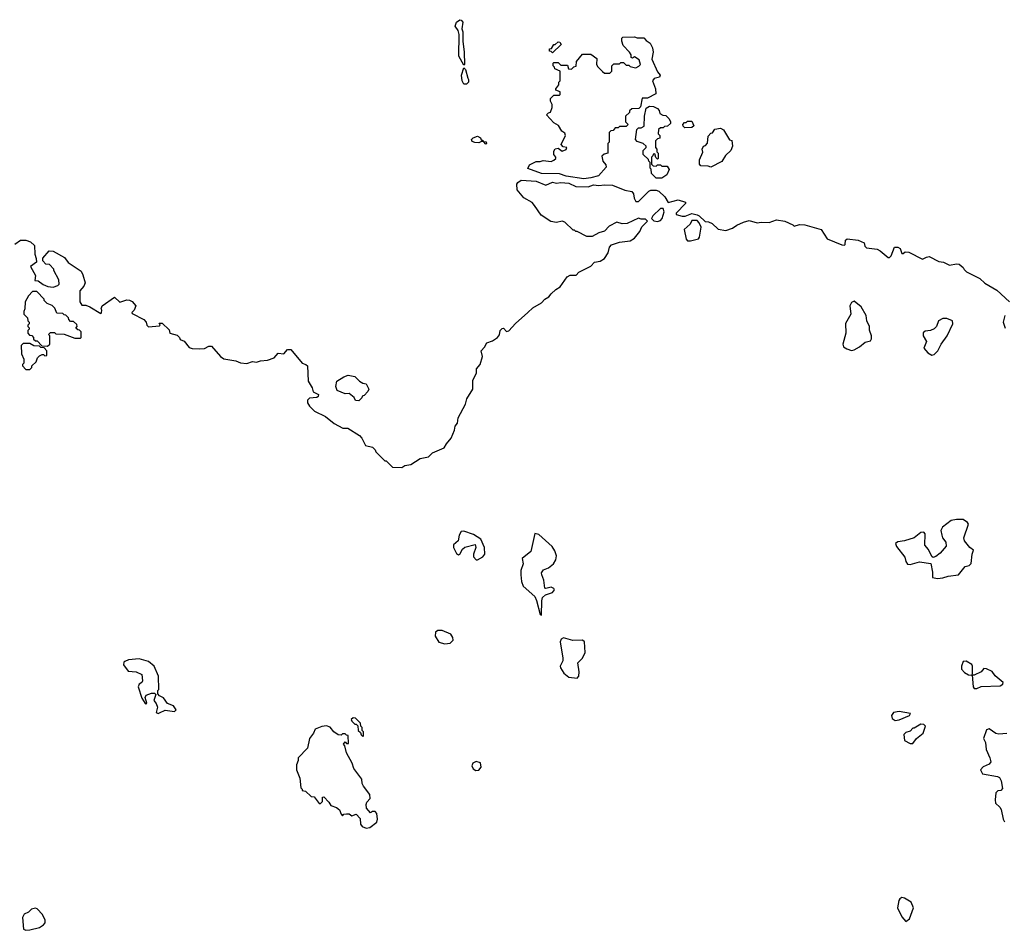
# Model space of a CAD drawing. Extents: x 1966327 to 2147849, y 395140 to 552178.
# Tile 66 of 256: x 2079080 to 2086296, y 435760 to 442432. Entities that reach past the tile are written whole.
import ezdxf

# ---------------------------------------------------------------- set-up
doc = ezdxf.new("R2010")
doc.units = 0

msp = doc.modelspace()

# ---------------------------------------------------------------- linework, layer by layer
at = {"layer": '0CON20XD'}
for points in [[(2082335, 442100), (2082298.8, 442165), (2082300, 442325), (2082293.6, 442353.6), (2082271.2, 442385), (2082280, 442415), (2082305, 442432.5), (2082315, 442430), (2082326.7, 442415), (2082320, 442365), (2082326.4, 442343.6), (2082326.7, 442275), (2082337.5, 442195), (2082340, 442105), (2082335, 442100)], [(2083215, 441266.2), (2083085.8, 441285.8), (2083035, 441303.8), (2082905, 441306), (2082803, 441343), (2082815, 441370), (2082865, 441392.5), (2082895, 441392.5), (2082915, 441400), (2082975, 441392.5), (2082995, 441402.5), (2083010, 441415), (2083010, 441425), (2082993.3, 441445), (2082995, 441470), (2083003.6, 441486.4), (2083025, 441490), (2083055, 441470), (2083085, 441482.5), (2083090, 441495), (2083061.7, 441501.7), (2083048.3, 441518.3), (2083080, 441585), (2083075, 441600), (2083053.3, 441615), (2083028.3, 441658.3), (2082995, 441677.5), (2082940, 441735), (2082955, 441750), (2082970, 441755), (2082981.7, 441788.3), (2082981.7, 441811.7), (2082970, 441835), (2082970, 441855), (2082995, 441880), (2083035, 441880), (2083040, 441885), (2083040, 441905), (2083010, 441915), (2083010, 441925), (2083030, 441955), (2083030, 441975), (2083040, 441985), (2083040, 442055), (2083001.7, 442071.7), (2083000, 442085), (2082990, 442095), (2082990, 442115), (2082995, 442120), (2083025, 442120), (2083045, 442100), (2083095, 442100), (2083101.7, 442071.7), (2083125, 442070), (2083141.7, 442088.3), (2083158.3, 442091.7), (2083160, 442125), (2083205, 442180), (2083265, 442180), (2083308.3, 442148.3), (2083307.5, 442105), (2083317, 442087), (2083351.7, 442051.7), (2083365, 442040), (2083405, 442040), (2083420, 442055), (2083420, 442095), (2083435, 442110), (2083475, 442110), (2083485, 442120), (2083505, 442120), (2083525, 442100), (2083545, 442100), (2083555, 442090), (2083583, 442083), (2083595, 442080), (2083618.3, 442091.7), (2083630, 442105), (2083619.3, 442139.3), (2083585, 442160), (2083571.7, 442151.7), (2083560, 442155), (2083560, 442175), (2083550, 442195), (2083503, 442243), (2083492.5, 442275), (2083493, 442297), (2083500, 442305), (2083585, 442307.5), (2083605, 442300), (2083655, 442300), (2083670.7, 442280.7), (2083700.7, 442260.7), (2083716.4, 442226.4), (2083722.5, 442195), (2083713, 442143), (2083755, 442050), (2083772.5, 442025), (2083768.3, 442011.7), (2083728.6, 442001.4), (2083717.5, 441985), (2083738.8, 441925), (2083741.7, 441888.3), (2083681.7, 441858.3), (2083641.7, 441858.3), (2083630, 441795), (2083618.3, 441781.7), (2083565, 441780), (2083550, 441765), (2083548.3, 441751.7), (2083520, 441725), (2083520, 441685), (2083540, 441665), (2083525, 441650), (2083475, 441650), (2083465, 441640), (2083445, 441640), (2083428.3, 441621.7), (2083411.7, 441618.3), (2083400, 441605), (2083400, 441535), (2083390, 441525), (2083390, 441455), (2083363, 441447), (2083347, 441433), (2083353.3, 441395), (2083375, 441370), (2083377.5, 441352.5), (2083320.7, 441289.3), (2083265, 441273.3), (2083215, 441266.2)], [(2082985, 442190), (2082975, 442200), (2082961.7, 442201.7), (2082961.7, 442218.3), (2082978.3, 442221.7), (2082995, 442250), (2083005, 442250), (2083025, 442270), (2083038.3, 442268.3), (2083048.3, 442251.7), (2082985, 442190)], [(2082355, 441960), (2082335, 441960), (2082323.3, 441985), (2082317.5, 442025), (2082335, 442080), (2082347, 442067), (2082363, 442003), (2082370, 441995), (2082370, 441975), (2082355, 441960)], [(2083785, 441272.5), (2083745, 441272.5), (2083710, 441305), (2083707.5, 441337.5), (2083700, 441345), (2083700, 441385), (2083690, 441395), (2083688.3, 441408.3), (2083650, 441445), (2083650, 441475), (2083670, 441495), (2083670, 441505), (2083650, 441525), (2083605, 441540), (2083592.5, 441555), (2083601.7, 441628.3), (2083615, 441640), (2083635, 441640), (2083657, 441653), (2083660, 441725), (2083670, 441785), (2083695, 441800), (2083725, 441797.5), (2083753, 441783), (2083767, 441767), (2083770, 441745), (2083793, 441733), (2083815, 441730), (2083840, 441705), (2083850, 441685), (2083848.3, 441671.7), (2083828.3, 441651.7), (2083805, 441650), (2083795, 441640), (2083775, 441640), (2083761.7, 441628.3), (2083760, 441595), (2083770, 441585), (2083770, 441565), (2083755, 441560), (2083740, 441545), (2083740, 441495), (2083750, 441485), (2083750, 441465), (2083760, 441455), (2083760, 441415), (2083755, 441410), (2083741.7, 441421.7), (2083735, 441450), (2083721.7, 441448.3), (2083720, 441435), (2083710, 441425), (2083710, 441375), (2083721.7, 441361.7), (2083745, 441360), (2083755, 441370), (2083775, 441370), (2083785, 441360), (2083825, 441360), (2083840, 441335), (2083822.5, 441295), (2083785, 441272.5)], [(2083955, 441640), (2083941.7, 441651.7), (2083940, 441665), (2083951.7, 441678.3), (2083965, 441680), (2083975, 441690), (2084005, 441690), (2084020, 441655), (2084005, 441643.3), (2083955, 441640)], [(2084145, 441352.5), (2084125, 441360), (2084071.7, 441361.7), (2084062.5, 441375), (2084062.5, 441405), (2084087, 441463), (2084082.5, 441485), (2084090, 441505), (2084105, 441510), (2084121.7, 441528.3), (2084125, 441580), (2084145, 441600), (2084156.7, 441603.3), (2084175, 441630), (2084215, 441637.5), (2084237.5, 441625), (2084281.7, 441551.7), (2084298.3, 441548.3), (2084302.5, 441505), (2084292.5, 441475), (2084253.6, 441436.4), (2084225, 441393.3), (2084145, 441352.5)], [(2082495, 441520), (2082480, 441540), (2082465, 441540), (2082445, 441530), (2082415, 441532.5), (2082395, 441540), (2082390, 441555), (2082403, 441567), (2082435, 441580), (2082456.4, 441566.4), (2082461.7, 441551.7), (2082475, 441550), (2082480, 441540), (2082498.3, 441538.3), (2082500, 441525), (2082495, 441520)], [(2079595, 440327.5), (2079675, 440280), (2079680, 440285), (2079682.5, 440305), (2079677.5, 440315), (2079683.3, 440336.7), (2079775, 440400), (2079815, 440362.5), (2079865, 440380), (2079885, 440377.5), (2079905, 440367.5), (2079930, 440335), (2079920, 440305), (2079903, 440287), (2079905, 440280), (2079990, 440235), (2080007, 440217), (2080012.5, 440195), (2080025, 440182.5), (2080105, 440190), (2080110, 440195), (2080101.7, 440208.3), (2080125, 440210), (2080175, 440160), (2080180, 440135), (2080235, 440120), (2080250, 440105), (2080255, 440090), (2080286.4, 440076.4), (2080321.7, 440031.7), (2080345, 440022.5), (2080395, 440020), (2080435, 440022.5), (2080465, 440040), (2080485, 440040), (2080552.5, 439965), (2080576.4, 439946.4), (2080665, 439932.5), (2080697, 439917), (2080745, 439913.3), (2080785, 439926.7), (2080815, 439923.3), (2080845, 439932.5), (2080895, 439936.7), (2080946.1, 439953.9), (2080975, 439990), (2081015, 439983.3), (2081042.5, 440015), (2081067.5, 440015), (2081150, 439915), (2081176.7, 439906.7), (2081190, 439895), (2081194.4, 439784.4), (2081223.3, 439735), (2081230, 439705), (2081270, 439685), (2081268.3, 439671.7), (2081257, 439663), (2081205, 439660), (2081190, 439645), (2081190, 439625), (2081205, 439600), (2081240, 439565), (2081320, 439525), (2081385, 439472.5), (2081448.3, 439438.3), (2081485, 439440), (2081570, 439385), (2081587, 439367), (2081615, 439312.5), (2081665, 439300), (2081685, 439280), (2081690, 439265), (2081755, 439200), (2081765, 439200), (2081813, 439153), (2081879.3, 439150.7), (2081903, 439167), (2081947, 439173), (2082015, 439217.5), (2082075, 439230), (2082105, 439257.5), (2082190, 439295), (2082207.5, 439325), (2082242.5, 439365), (2082267.5, 439425), (2082272.5, 439455), (2082287.5, 439475), (2082292.5, 439515), (2082347.5, 439615), (2082357.5, 439655), (2082400, 439725), (2082400.7, 439789.3), (2082427.5, 439845), (2082427.5, 439875), (2082453.6, 439906.4), (2082472.5, 439965), (2082462.5, 440005), (2082487, 440033), (2082502.5, 440065), (2082545, 440080), (2082582.5, 440105), (2082596, 440124), (2082601.2, 440155), (2082615, 440170), (2082625, 440172.5), (2082648.3, 440148.3), (2082665, 440152.5), (2082713, 440207), (2082805, 440287.5), (2082839.4, 440320.6), (2082905, 440356.9), (2082928, 440385), (2082958.9, 440401.1), (2082975, 440424.2), (2083009.2, 440455), (2083042, 440475), (2083092.7, 440547.3), (2083115, 440560), (2083159.1, 440560.9), (2083177, 440583), (2083265, 440625.6), (2083293.6, 440656.4), (2083335, 440662.5), (2083366.2, 440683.8), (2083391.8, 440725), (2083401.2, 440765), (2083417.7, 440782.3), (2083475, 440803.3), (2083555, 440813.3), (2083585, 440832.5), (2083625, 440880), (2083640, 440915), (2083680, 440955), (2083665, 440970), (2083635, 440970), (2083615, 440977.5), (2083531.7, 440938.3), (2083495, 440937.5), (2083455, 440950), (2083399.7, 440920.3), (2083365, 440882.5), (2083325, 440870), (2083275, 440843.3), (2083235, 440843.8), (2083165, 440880), (2083155, 440880), (2083145, 440890), (2083135, 440890), (2083075, 440950), (2083055, 440956.7), (2083015, 440947.5), (2082973, 440953), (2082900.7, 441000.7), (2082851.7, 441071.7), (2082835, 441092.5), (2082775, 441126.7), (2082726.7, 441185), (2082723.6, 441226.4), (2082730.7, 441239.3), (2082755, 441256.2), (2082865, 441250), (2082935, 441218.8), (2082985, 441242), (2083015, 441234.2), (2083045, 441239.2), (2083105, 441233.8), (2083155, 441210), (2083245, 441207.5), (2083285, 441223.3), (2083325, 441216.7), (2083365, 441223.3), (2083425, 441218.8), (2083515, 441182.5), (2083565, 441172.5), (2083577, 441157), (2083582.5, 441125), (2083595, 441100), (2083615, 441100), (2083690, 441175), (2083705, 441182.5), (2083745, 441183.3), (2083765, 441176.7), (2083807.5, 441135), (2083833, 441093), (2083905, 441112.5), (2083960, 441095), (2083960, 441085), (2083890, 441015), (2083890, 441005), (2083935, 440992.5), (2083956.4, 440993.6), (2084005, 441012.5), (2084045, 441002.5), (2084060, 440995), (2084103, 440953), (2084128.3, 440951.7), (2084155, 440940), (2084197.7, 440897.7), (2084255, 440888.8), (2084304.2, 440905.8), (2084335, 440926.2), (2084385, 440950), (2084425, 440960), (2084485, 440943.8), (2084515, 440950), (2084573.6, 440946.4), (2084625, 440966.7), (2084686.4, 440956.4), (2084745, 440930), (2084755, 440920), (2084795, 440932.5), (2084835, 440928.8), (2084952.5, 440895), (2084997, 440827), (2085105, 440782.5), (2085125, 440780), (2085130, 440785), (2085133, 440817), (2085143.3, 440826.7), (2085225, 440818), (2085268.3, 440798.3), (2085273, 440773), (2085285, 440760), (2085365, 440750), (2085385, 440740), (2085445, 440690), (2085455, 440690), (2085467, 440703), (2085490, 440765), (2085516.4, 440766.4), (2085532.5, 440755), (2085545, 440720), (2085555, 440720), (2085568.3, 440731.7), (2085595, 440730), (2085695, 440677.5), (2085725, 440693.3), (2085745, 440696.7), (2085815, 440661.2), (2085850, 440655), (2085893.6, 440633.6), (2085945, 440643.3), (2085965, 440640), (2085995, 440617.5), (2086001.2, 440601.2), (2086017.5, 440585), (2086116.6, 440536.6), (2086152, 440502), (2086240.5, 440450.5), (2086332.5, 440365)], [(2083755, 440954.3), (2083775, 440960), (2083789.2, 440975), (2083802.5, 441025), (2083795, 441050), (2083775, 441050), (2083720, 440995), (2083710, 440975), (2083728.3, 440958.3), (2083755, 440954.3)], [(2083995, 440812), (2084053.8, 440826.2), (2084062, 440838), (2084073, 440913), (2084060, 440945), (2084045, 440960), (2084005, 440960), (2083992.5, 440935), (2083950, 440895), (2083964.1, 440824.1), (2083975, 440812.5), (2083995, 440812)], [(2079045, 440787.5), (2079085, 440817.5), (2079125, 440817.5), (2079160, 440805), (2079188.3, 440778.3), (2079190, 440715), (2079201.7, 440681.7), (2079202.5, 440655), (2079160, 440625), (2079197, 440557), (2079191.7, 440521.7), (2079215, 440520), (2079251.7, 440491.7), (2079287, 440477), (2079325, 440473.3), (2079360, 440485), (2079370, 440495), (2079367, 440527), (2079330, 440595), (2079330, 440605), (2079298.3, 440638.3), (2079271.7, 440641.7), (2079250, 440665), (2079250, 440685), (2079295, 440740), (2079325, 440737.5), (2079409.3, 440689.3), (2079435, 440652.5), (2079529.3, 440589.3), (2079543.6, 440563.6), (2079558.8, 440505), (2079550.7, 440479.3), (2079520, 440445), (2079520, 440365), (2079535, 440340), (2079565, 440340), (2079595, 440327.5)], [(2079285, 440040), (2079300, 440055), (2079300, 440115), (2079290, 440125), (2079305, 440140), (2079335, 440140), (2079345, 440130), (2079405, 440127.5), (2079485, 440100), (2079525, 440100), (2079530, 440105), (2079530, 440145), (2079518.3, 440158.3), (2079505, 440160), (2079491.7, 440171.7), (2079500, 440185), (2079498.3, 440198.3), (2079475, 440220), (2079451.7, 440221.7), (2079440, 440235), (2079438.3, 440248.3), (2079418.3, 440268.3), (2079405, 440270), (2079395, 440280), (2079351.7, 440281.7), (2079338.3, 440318.3), (2079318.3, 440338.3), (2079281.7, 440351.7), (2079260, 440375), (2079260, 440385), (2079205, 440440), (2079175, 440440), (2079145, 440410), (2079120, 440365), (2079117.5, 440315), (2079110, 440295), (2079110, 440275), (2079138.3, 440248.3), (2079140, 440225), (2079150, 440215), (2079150, 440205), (2079140, 440195), (2079140, 440185), (2079150, 440175), (2079150, 440165), (2079140, 440155), (2079140, 440135), (2079151.7, 440121.7), (2079168.3, 440118.3), (2079180, 440105), (2079181.7, 440091.7), (2079195, 440080), (2079208.3, 440078.3), (2079241.7, 440041.7), (2079285, 440040)], [(2085175, 440008.8), (2085195, 440013.3), (2085233.3, 440035), (2085275, 440068.8), (2085315, 440080), (2085322.5, 440095), (2085322.5, 440115), (2085307, 440157), (2085306.7, 440185), (2085288.8, 440225), (2085283.8, 440265), (2085247.7, 440327.7), (2085195, 440371.2), (2085175, 440360), (2085164.3, 440335.7), (2085170, 440275), (2085133, 440207), (2085133.3, 440135), (2085113.3, 440055), (2085117.5, 440035), (2085140.5, 440020.5), (2085175, 440008.8)], [(2085765, 439973.3), (2085780.7, 439979.3), (2085807.5, 440005), (2085832.5, 440055), (2085878, 440115), (2085918.8, 440205), (2085915, 440226.7), (2085875, 440242.5), (2085845, 440242.5), (2085814.1, 440225.9), (2085797.5, 440185), (2085782.3, 440167.7), (2085755, 440154.2), (2085715, 440151.2), (2085701.7, 440138.3), (2085700, 440115), (2085725.7, 440075), (2085706.7, 440025), (2085735, 439992.5), (2085765, 439973.3)], [(2086300, 440265), (2086288, 440215), (2086301.7, 440171.7)], [(2079155, 439870), (2079170, 439885), (2079170, 439895), (2079200, 439925), (2079210, 439955), (2079225, 439970), (2079245, 439980), (2079255, 439980), (2079265, 439970), (2079278.3, 439971.7), (2079280, 440005), (2079258.3, 440028.3), (2079235, 440030), (2079225, 440040), (2079183, 440043), (2079155, 440060), (2079105, 440060), (2079090, 440045), (2079092.5, 439985), (2079110, 439945), (2079110, 439915), (2079100, 439905), (2079100, 439895), (2079125, 439870), (2079155, 439870)], [(2081565, 439640), (2081541.7, 439641.7), (2081530, 439665), (2081495, 439692.5), (2081465, 439690), (2081407.5, 439715), (2081396, 439745), (2081405, 439783.3), (2081455, 439816.2), (2081486.7, 439826.7), (2081535, 439817.5), (2081570, 439785), (2081595, 439770), (2081620, 439765), (2081637.5, 439725), (2081631.7, 439708.3), (2081605, 439680), (2081590, 439675), (2081588.3, 439661.7), (2081565, 439640)], [(2085805, 438337.5), (2085845, 438343.8), (2085885, 438356), (2085960, 438365), (2086010, 438425), (2086037, 438433), (2086051.7, 438448.3), (2086060, 438515), (2086070, 438545), (2086042.5, 438565), (2086003.3, 438615), (2085998.8, 438635), (2086032.5, 438735), (2086025, 438747.5), (2085995, 438770), (2085945, 438770), (2085905, 438762.5), (2085842.5, 438715), (2085831.2, 438688.8), (2085836.7, 438655), (2085843.3, 438635), (2085866.7, 438605), (2085868.8, 438575), (2085825, 438523.3), (2085795, 438500), (2085775, 438492.5), (2085765, 438500), (2085740.7, 438550.7), (2085712.7, 438582.7), (2085716.7, 438665), (2085705, 438677.5), (2085683.9, 438676.1), (2085633.9, 438636.1), (2085565, 438613.8), (2085515, 438606.7), (2085497.5, 438595), (2085505, 438572.5), (2085567.5, 438495), (2085573, 438463), (2085585, 438442.5), (2085605, 438440), (2085675, 438458.8), (2085757, 438447), (2085770, 438385), (2085770, 438345), (2085805, 438337.5)], [(2082435, 438474.2), (2082475, 438496.9), (2082489.5, 438515), (2082485.7, 438565), (2082458.8, 438625), (2082405, 438661.4), (2082335, 438685.7), (2082315, 438681.2), (2082300, 438655), (2082293.3, 438615), (2082258, 438585), (2082260, 438565), (2082281.7, 438521.7), (2082295, 438511.2), (2082305, 438516), (2082325, 438553.1), (2082341.5, 438568.5), (2082417.3, 438587.3), (2082422.2, 438565), (2082405.5, 438515), (2082405.6, 438495.6), (2082425, 438474.2), (2082435, 438474.2)], [(2082905, 438070), (2082905.6, 438175), (2082910.7, 438199.3), (2082932.5, 438217.5), (2082985, 438236.2), (2082998.8, 438255), (2082993.8, 438265), (2082975, 438274.2), (2082935, 438264), (2082928, 438268), (2082922.2, 438325), (2082905.5, 438365), (2082905, 438380), (2082918.3, 438401.7), (2082955, 438415.7), (2082992.9, 438445), (2083008.1, 438475), (2083014.3, 438505), (2083001.3, 438541.3), (2082981.2, 438571.2), (2082885, 438660), (2082855, 438667.5), (2082826, 438535), (2082762.5, 438485), (2082769.2, 438445), (2082752.6, 438397.4), (2082751.5, 438365), (2082757.7, 438315), (2082770.5, 438280.5), (2082854.3, 438205), (2082867, 438177), (2082893.8, 438075), (2082905, 438070)], [(2082195, 437858.1), (2082235, 437864.3), (2082256.2, 437885), (2082254, 437905), (2082240.5, 437930.5), (2082175.8, 437955.8), (2082145, 437956.2), (2082126.7, 437945), (2082124, 437915), (2082152.1, 437872.1), (2082195, 437858.1)], [(2083165, 437607.5), (2083177.1, 437622.9), (2083180.6, 437655), (2083171.1, 437718.9), (2083205, 437754.2), (2083224.5, 437795), (2083218, 437875), (2083205, 437885.8), (2083134.2, 437884.2), (2083065, 437902), (2083047.9, 437892.1), (2083040.5, 437875), (2083060.8, 437755), (2083060, 437735), (2083041.2, 437695), (2083043.6, 437683.6), (2083067.5, 437645), (2083103.9, 437613.9), (2083165, 437607.5)], [(2080095, 437347.5), (2080105, 437352.5), (2080145, 437372.5), (2080215, 437363.3), (2080227.5, 437375), (2080206.7, 437405), (2080162, 437422), (2080135, 437462.5), (2080105, 437477.5), (2080091.7, 437491.7), (2080093, 437517), (2080100, 437525), (2080097, 437623), (2080066, 437695), (2080025, 437730), (2079955, 437750), (2079877, 437743), (2079849.3, 437730.7), (2079842.5, 437725), (2079840, 437705), (2079875, 437658.8), (2079934.2, 437654.2), (2079973.9, 437633.9), (2079981.2, 437588.8), (2079974.2, 437575.8), (2079955, 437562.5), (2079947.5, 437545), (2079975, 437460), (2080000.7, 437420.7), (2080005, 437417.5), (2080012.5, 437425), (2080000, 437465), (2080007, 437483), (2080045, 437497.5), (2080067.5, 437497.5), (2080078.3, 437488.3), (2080062.5, 437445), (2080080.7, 437420.7), (2080088.8, 437395), (2080080, 437355), (2080095, 437347.5)], [(2086060, 437630), (2086062.5, 437645), (2086063.3, 437695), (2086058.3, 437708.3), (2086015, 437732.5), (2085995, 437730), (2085982.5, 437695), (2085983, 437673), (2086005, 437650), (2086033, 437633), (2086055, 437630), (2086060, 437630)], [(2086095, 437532.5), (2086125, 437547.5), (2086265, 437552.5), (2086285, 437562.5), (2086286.4, 437576.4), (2086227.5, 437625), (2086207.3, 437657.3), (2086165, 437676.7), (2086145, 437677.5), (2086127, 437653), (2086075, 437630), (2086060, 437630), (2086066.7, 437545), (2086075, 437532.5), (2086095, 437532.5)], [(2085495, 437297.5), (2085525, 437303.3), (2085600, 437335), (2085608.3, 437348.3), (2085525, 437362.5), (2085483.9, 437356.1), (2085470, 437335), (2085475, 437312.5), (2085495, 437297.5)], [(2081595, 437180), (2081600, 437185), (2081600, 437215), (2081590, 437225), (2081590, 437245), (2081580, 437255), (2081578.3, 437278.3), (2081540, 437315), (2081523, 437317), (2081510, 437305), (2081513, 437293), (2081535, 437270), (2081545, 437270), (2081558.3, 437258.3), (2081560, 437225), (2081578.3, 437208.3), (2081581.7, 437191.7), (2081595, 437180)], [(2085625, 437130), (2085652.5, 437165), (2085700, 437205), (2085717.5, 437255), (2085707, 437267), (2085685, 437270), (2085635, 437240), (2085625, 437240), (2085605, 437220), (2085575, 437210), (2085560, 437195), (2085565, 437150), (2085605, 437130), (2085625, 437130)], [(2081619.3, 436509.3), (2081645, 436513.3), (2081698.3, 436551.7), (2081702.5, 436575), (2081697.5, 436615), (2081685, 436630), (2081665, 436630), (2081651.7, 436621.7), (2081622.5, 436655), (2081618.3, 436681.7), (2081625, 436700), (2081647.5, 436725), (2081646.7, 436755), (2081600, 436815), (2081590, 436835), (2081588.3, 436868.3), (2081527.5, 436945), (2081517.5, 436985), (2081475, 437060), (2081461.7, 437111.7), (2081452.5, 437125), (2081465, 437140), (2081475, 437130), (2081490, 437130), (2081488.3, 437188.3), (2081475, 437190), (2081465, 437200), (2081445, 437200), (2081435, 437190), (2081415, 437192.5), (2081382.5, 437215), (2081355, 437247.5), (2081329.3, 437259.3), (2081295, 437253.3), (2081246.4, 437233.6), (2081233.3, 437205), (2081203.3, 437165), (2081190, 437095), (2081120, 437025), (2081120, 437005), (2081108.3, 436971.7), (2081107.5, 436935), (2081132.5, 436875), (2081140, 436805), (2081150, 436795), (2081150, 436785), (2081175, 436780), (2081215, 436740), (2081238.3, 436738.3), (2081275, 436690), (2081285, 436690), (2081300, 436705), (2081300, 436735), (2081308.3, 436738.3), (2081345, 436700), (2081360, 436675), (2081400.7, 436660.7), (2081423, 436643), (2081435, 436610), (2081445, 436600), (2081455, 436610), (2081475, 436612.5), (2081495, 436612.5), (2081515, 436600), (2081545, 436610), (2081575, 436580), (2081578.3, 436538.3), (2081590.7, 436520.7), (2081619.3, 436509.3)], [(2086313, 437203), (2086255, 437198), (2086233, 437203), (2086185, 437236.7), (2086165, 437230), (2086142.5, 437165), (2086157.5, 437135), (2086163.3, 437085), (2086190, 437025), (2086196.2, 436995), (2086185, 436976.7), (2086141.2, 436958.8), (2086120, 436935), (2086135, 436907.5), (2086246.4, 436886.4), (2086259.3, 436879.3), (2086272.5, 436855), (2086281.7, 436798.3), (2086270, 436785), (2086248.3, 436781.7), (2086233, 436767), (2086227.5, 436715), (2086231.7, 436691.7), (2086263, 436663), (2086272.5, 436645), (2086286.2, 436575), (2086296.7, 436555)], [(2082421.7, 436931.7), (2082445, 436934), (2082462, 436955), (2082456.4, 436986.4), (2082425, 436996.7), (2082400, 436985), (2082392.5, 436965), (2082403.3, 436943.3), (2082421.7, 436931.7)], [(2085575, 435823.8), (2085600, 435845), (2085631.2, 435925), (2085613.3, 435965), (2085565, 435996), (2085545, 436001.2), (2085528.8, 435991.2), (2085522.3, 435977.7), (2085513.8, 435925), (2085545, 435857.5), (2085575, 435823.8)], [(2079125, 435760), (2079155, 435763.8), (2079225, 435781.2), (2079255, 435800), (2079266.2, 435815), (2079265.7, 435835), (2079246.2, 435876.2), (2079207.4, 435917.4), (2079195, 435922.5), (2079166.7, 435915), (2079145, 435893.8), (2079112.7, 435877.3), (2079100, 435855), (2079107.5, 435767.5), (2079125, 435760)]]:
    msp.add_lwpolyline(points, dxfattribs=at)

doc.saveas('drawing.dxf')
